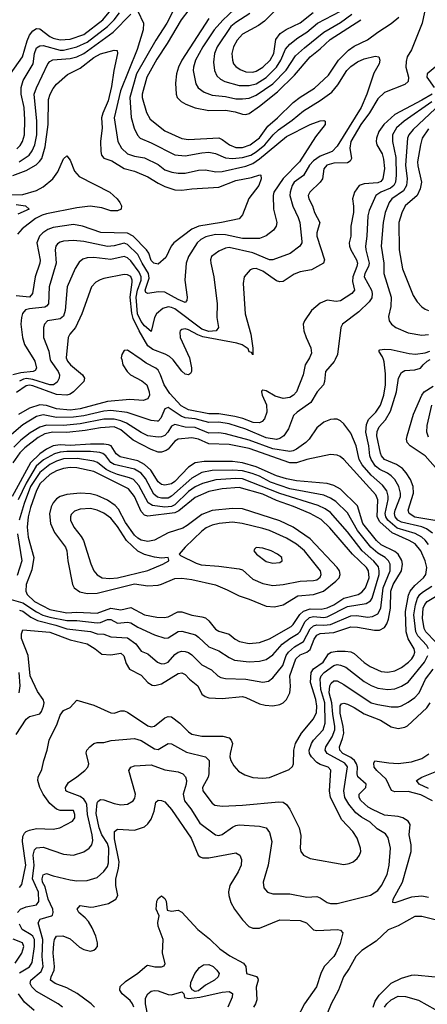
# Model space of a CAD drawing. Header units: inches. Extents: x 1308407 to 1441228, y 959628 to 1036311.
# Tile 150 of 256: x 1334192 to 1336603, y 1006187 to 1012010. Entities that reach past the tile are written whole.
import ezdxf

# ---------------------------------------------------------------- set-up
doc = ezdxf.new("R2010")
doc.units = ezdxf.units.IN
doc.header["$MEASUREMENT"] = 0
doc.layers.add('B3030', color=7, linetype='Continuous')
doc.layers.add('B3031', color=7, linetype='Continuous')

msp = doc.modelspace()

# ---------------------------------------------------------------- linework, layer by layer
at = {"layer": 'B3030', "color": 5}
for points, elevation in [([(1336057.5, 1010000), (1336052, 1009988), (1336000.7, 1009930), (1335995.2, 1009870), (1335989.2, 1009850), (1335950.7, 1009809.3), (1335914, 1009746), (1335832.1, 1009690), (1335811.8, 1009670), (1335780.9, 1009590), (1335754.7, 1009550), (1335730, 1009532.8), (1335711.6, 1009528.4), (1335650, 1009536.6), (1335530, 1009588.4), (1335430, 1009620.8), (1335370.1, 1009629.9), (1335310, 1009627.6), (1335230, 1009650), (1335170, 1009656.5), (1335146.4, 1009666.4), (1335070, 1009717.5), (1335050, 1009708.2), (1335025.5, 1009654.5), (1335010, 1009636.3), (1335004.4, 1009635.6), (1334970, 1009639.9), (1334826.5, 1009686.5), (1334730, 1009698.6), (1334690, 1009696), (1334570, 1009667.7), (1334510, 1009659.1), (1334410, 1009658.5), (1334330, 1009674.3), (1334290, 1009662.6), (1334210, 1009614.4), (1334142.8, 1009557.2)], 3040), ([(1334275.2, 1010000), (1334281.3, 1009990), (1334291.5, 1009950), (1334283.7, 1009936.3), (1334271, 1009929), (1334197.5, 1009922.5), (1334150.9, 1009910)], 2940), ([(1334471.2, 1010000), (1334475.1, 1009990), (1334491.5, 1009970), (1334562.7, 1009910), (1334575.3, 1009890), (1334571.7, 1009870), (1334509.5, 1009810), (1334490, 1009795.3), (1334470, 1009788.9), (1334410, 1009792.9), (1334270, 1009845.5), (1334250, 1009848.9), (1334230, 1009845.2), (1334173.6, 1009806.4)], 2980), ([(1334794.9, 1010000), (1334801.3, 1009970), (1334827.2, 1009930), (1334846.9, 1009910), (1334914.4, 1009874.4), (1334942.9, 1009850), (1334957.8, 1009810), (1334958.9, 1009790), (1334950, 1009767.1), (1334922.2, 1009757.8), (1334843.6, 1009763.6), (1334710, 1009751.9), (1334550, 1009708.4), (1334490, 1009700.5), (1334410, 1009709.5), (1334350, 1009728.4), (1334310, 1009732.6), (1334250, 1009712.3), (1334185.4, 1009674.6)], 3020), ([(1334372.7, 1010000), (1334376.1, 1009990), (1334419.6, 1009930), (1334426.9, 1009910), (1334425.5, 1009890), (1334414.1, 1009865.9), (1334392, 1009850), (1334370, 1009850.7), (1334270, 1009882.2), (1334232.4, 1009887.6), (1334214.9, 1009885.1), (1334190, 1009871.9)], 2960), ([(1335899.4, 1010000), (1335879.8, 1009970), (1335868.5, 1009910), (1335830, 1009809.9), (1335811, 1009789), (1335790, 1009776.4), (1335750, 1009770.3), (1335703.4, 1009783.4), (1335650, 1009814.6), (1335630, 1009818.7), (1335624.5, 1009815.5), (1335621.3, 1009810), (1335626.5, 1009790), (1335651.6, 1009731.6), (1335653.8, 1009690), (1335640.2, 1009650), (1335626, 1009634), (1335610, 1009626), (1335571.8, 1009628.2), (1335511.5, 1009651.5), (1335463.6, 1009663.6), (1335370, 1009679), (1335310, 1009678.9), (1335190, 1009702.4), (1335146.6, 1009726.6), (1335079.1, 1009799.1), (1335046.6, 1009850), (1335025.3, 1009910), (1335010, 1009938.3), (1334997, 1009950), (1334939.4, 1009979.4), (1334910, 1010000)], 3020), ([(1335198.1, 1010000), (1335207.8, 1009952.2), (1335207.2, 1009930), (1335201.7, 1009918.3), (1335191, 1009909), (1335170, 1009913.5), (1335150, 1009930.8), (1335098.8, 1009998.8), (1335097.6, 1010000)], 2980), ([(1336633.5, 1008973.5), (1336598.9, 1008998.9), (1336571.2, 1009011.2), (1336450, 1009038.2), (1336428, 1009050), (1336413.7, 1009070), (1336409.3, 1009090), (1336412.6, 1009110), (1336443.3, 1009190), (1336444.9, 1009210), (1336435, 1009250), (1336410.4, 1009290), (1336390, 1009311.9), (1336367.8, 1009327.8), (1336321.1, 1009350), (1336296.9, 1009370), (1336269.9, 1009410), (1336262.8, 1009430), (1336256.3, 1009490), (1336239.9, 1009570), (1336243, 1009617), (1336254.7, 1009645.3), (1336298.4, 1009690), (1336325.9, 1009730), (1336345.5, 1009790), (1336355.1, 1009850), (1336355.8, 1009915.8), (1336347.1, 1009987.1), (1336342.9, 1010000)], 3040), ([(1336648.2, 1009048.2), (1336530, 1009068.7), (1336495.3, 1009090), (1336490.4, 1009110), (1336521.4, 1009210), (1336518.3, 1009250), (1336503, 1009290), (1336478.5, 1009330), (1336455.4, 1009355.4), (1336419.8, 1009379.8), (1336350, 1009409.5), (1336332.8, 1009430), (1336326.6, 1009446.6), (1336305.2, 1009550), (1336306, 1009574), (1336318.1, 1009601.9), (1336355.9, 1009644.1), (1336385.6, 1009694.4), (1336420.8, 1009810), (1336433.2, 1009890), (1336450, 1009924), (1336470, 1009934.6), (1336530, 1009940.4), (1336563.5, 1009950), (1336577.6, 1009970), (1336601.5, 1009990), (1336619.7, 1010000)], 3020), ([(1336666, 1009346), (1336589.9, 1009430), (1336502, 1009490), (1336484.1, 1009510), (1336480.5, 1009530), (1336484.1, 1009550), (1336521.9, 1009678.1), (1336569.5, 1009790), (1336583.8, 1009810), (1336637.3, 1009842.7)], 2980), ([(1336610, 1009541.3), (1336600.6, 1009570), (1336601.2, 1009610), (1336630, 1009731.3)], 2960), ([(1336610, 1008907), (1336590, 1008932), (1336569.9, 1008950), (1336531.7, 1008971.7), (1336424.1, 1009004.1), (1336369.4, 1009050), (1336357.1, 1009070), (1336353.1, 1009090), (1336371.7, 1009171.7), (1336372.3, 1009192.3), (1336363, 1009223), (1336338, 1009258), (1336270, 1009315.8), (1336217.4, 1009377.4), (1336200.1, 1009410), (1336181.6, 1009490), (1336150, 1009564), (1336110, 1009620.5), (1336090, 1009638.7), (1336070, 1009646.9), (1336050, 1009648.4), (1336030, 1009646), (1335990, 1009630.9), (1335950, 1009596.9), (1335903.5, 1009530), (1335883.5, 1009510), (1335829.2, 1009470), (1335810, 1009459.6), (1335790, 1009456.3), (1335690, 1009471.7), (1335550, 1009523.3), (1335410, 1009561.5), (1335370, 1009567.8), (1335310, 1009564.6), (1335230, 1009597.7), (1335170, 1009600.2), (1335110, 1009615.7), (1335090, 1009607), (1335068.3, 1009570), (1335050, 1009551.7), (1335030, 1009543.4), (1335010, 1009542.2), (1334950, 1009549.5), (1334910, 1009569.2), (1334823.9, 1009623.9), (1334790, 1009638.7), (1334750, 1009647.4), (1334690, 1009648.7), (1334550, 1009619.9), (1334450, 1009610), (1334350, 1009612.1), (1334310, 1009600.2), (1334253.3, 1009566.7), (1334197.4, 1009522.6), (1334157.2, 1009482.8)], 3060), ([(1334190, 1006878.9), (1334203.4, 1006896.6), (1334228.1, 1007010), (1334208, 1007150), (1334210, 1007178.9), (1334220.5, 1007199.5), (1334230, 1007209), (1334250, 1007217.4), (1334290, 1007226.4), (1334390, 1007224), (1334429.8, 1007230.2), (1334503.7, 1007270), (1334518, 1007290), (1334518.3, 1007310), (1334510, 1007333), (1334430, 1007333.4), (1334410, 1007341.3), (1334370, 1007375), (1334331.1, 1007430), (1334311.3, 1007470), (1334299.6, 1007510), (1334301.8, 1007530), (1334323.4, 1007576.6), (1334333.4, 1007630), (1334353.8, 1007690), (1334366.2, 1007750), (1334414, 1007846), (1334430, 1007896.5), (1334450, 1007925.5), (1334490, 1007943.1), (1334530, 1007986.7), (1334630, 1007956.9), (1334730, 1007911), (1334750, 1007908.4), (1334790, 1007922.4), (1334810, 1007922.3), (1334830, 1007915.3), (1334950, 1007834.5), (1334970, 1007827.5), (1334990, 1007831.6), (1335050, 1007882), (1335070, 1007889.4), (1335090, 1007886.7), (1335138, 1007850), (1335190, 1007798), (1335210, 1007785.4), (1335270, 1007773.8), (1335393.4, 1007773.4), (1335430, 1007762.8), (1335442.8, 1007750), (1335450.1, 1007730), (1335437.2, 1007670), (1335435.5, 1007650), (1335440.2, 1007630), (1335458.4, 1007598.4), (1335485.9, 1007565.9), (1335523.9, 1007543.9), (1335570, 1007529.3), (1335630, 1007525), (1335670, 1007529.2), (1335785, 1007575), (1335805.8, 1007594.2), (1335810.7, 1007609.3), (1335813.4, 1007690), (1335823.4, 1007730), (1335859.2, 1007790), (1335930, 1007874.8), (1335946.5, 1007913.5), (1335949.6, 1007950), (1335944.2, 1007990), (1335911.4, 1008090), (1335916.5, 1008150), (1335929.4, 1008170.6), (1335986.7, 1008210), (1336019.3, 1008260.7), (1336033.7, 1008270), (1336070, 1008275.8), (1336116.7, 1008276.7), (1336150, 1008272), (1336170, 1008262), (1336230, 1008208.9), (1336265.6, 1008185.6), (1336330, 1008156.4), (1336370, 1008152.3), (1336410, 1008159.6), (1336450, 1008178.7), (1336491.1, 1008210), (1336511.5, 1008230), (1336523.9, 1008250), (1336528.4, 1008270), (1336525.3, 1008290), (1336489.5, 1008349.5), (1336478.1, 1008390), (1336474.6, 1008510), (1336492.2, 1008607.8), (1336500.9, 1008630), (1336530, 1008664.1), (1336579.9, 1008710), (1336593.2, 1008730), (1336599.7, 1008770), (1336590.9, 1008810), (1336563.8, 1008870), (1336530.3, 1008910), (1336496.4, 1008930), (1336395.6, 1008975.6), (1336321.2, 1009041.2), (1336306.3, 1009070), (1336310.8, 1009170), (1336299.3, 1009199.3), (1336110, 1009409.1), (1336086.7, 1009426.7), (1336070, 1009434), (1336030, 1009438.3), (1335890, 1009409.2), (1335830, 1009389.1), (1335790, 1009389.2), (1335550, 1009474.7), (1335430, 1009497.2), (1335310, 1009501.5), (1335250, 1009529.3), (1335210, 1009537.9), (1335130, 1009529.9), (1335110, 1009518.1), (1335070, 1009471.2), (1335057.6, 1009462.4), (1335030, 1009452.6), (1335010, 1009452.4), (1334970, 1009467.4), (1334863.7, 1009523.7), (1334790, 1009585.2), (1334750, 1009602), (1334670, 1009597.5), (1334578.8, 1009581.2), (1334471.1, 1009568.9), (1334388.4, 1009571.6), (1334339.5, 1009560.5), (1334301, 1009539), (1334221, 1009479), (1334191.9, 1009448.1), (1334151.7, 1009390)], 3080), ([(1334170, 1007782.7), (1334230, 1007873), (1334250.5, 1007889.5), (1334310, 1007904.8), (1334321.3, 1007918.7), (1334332.7, 1007950), (1334335.5, 1007970), (1334330.7, 1007990), (1334296.6, 1008036.6), (1334254.2, 1008130), (1334241.6, 1008250), (1334203.1, 1008350), (1334202.2, 1008377.8), (1334210, 1008402.6), (1334370, 1008388.5), (1334490, 1008342.8), (1334590, 1008318.7), (1334638, 1008290), (1334677.5, 1008257.5), (1334730, 1008254.8), (1334790, 1008263.2), (1334808.5, 1008248.5), (1334822.1, 1008202.1), (1334841.6, 1008170), (1334910, 1008134.3), (1334950, 1008091.1), (1334974.4, 1008074.4), (1334991.9, 1008071.9), (1335030, 1008083.4), (1335130, 1008143.6), (1335150, 1008147.4), (1335170, 1008137.1), (1335196, 1008110), (1335246, 1008070), (1335270, 1008021.8), (1335288.2, 1008008.2), (1335310, 1008000.1), (1335390, 1007996.4), (1335510, 1008006.8), (1335530, 1008002.2), (1335610, 1007965), (1335644, 1007956), (1335690, 1007951.8), (1335730, 1007959.7), (1335750, 1007970.2), (1335769.9, 1007990.1), (1335790, 1008028.8), (1335794.2, 1008065.8), (1335789.5, 1008130), (1335825.9, 1008230), (1335850, 1008254.4), (1335890, 1008270.1), (1335910, 1008285.2), (1335933.5, 1008346.5), (1335950, 1008370.8), (1335970, 1008380.8), (1336050, 1008385.8), (1336150, 1008420.2), (1336190, 1008418.6), (1336290, 1008399.2), (1336319.2, 1008400.8), (1336350, 1008416.3), (1336363.6, 1008436.4), (1336374.2, 1008465.8), (1336384.2, 1008530), (1336386.8, 1008630), (1336401.5, 1008670), (1336449.3, 1008750), (1336456, 1008790), (1336451.8, 1008811.8), (1336430, 1008849.4), (1336410, 1008865.9), (1336330, 1008904.4), (1336302.1, 1008930), (1336222.1, 1009030), (1336190, 1009135.2), (1336090, 1009233.4), (1336050, 1009255.4), (1336010, 1009267.4), (1335830, 1009282.7), (1335770, 1009294.1), (1335710, 1009312.1), (1335590, 1009366.5), (1335510, 1009388.8), (1335450, 1009396.6), (1335283.3, 1009396.7), (1335230, 1009388.8), (1335190, 1009364.3), (1335110, 1009278.4), (1335090, 1009265), (1335050, 1009257.2), (1335030, 1009261.8), (1335010, 1009277.3), (1334966.9, 1009346.9), (1334930, 1009380.1), (1334890, 1009400.9), (1334785.4, 1009425.4), (1334763, 1009443), (1334731.9, 1009490), (1334716.7, 1009496.7), (1334690, 1009500.7), (1334610, 1009500.1), (1334490, 1009493), (1334430, 1009496), (1334390, 1009490), (1334350, 1009470.4), (1334310, 1009443.7), (1334255, 1009390), (1334147.3, 1009190)], 3120), ([(1334141, 1008581), (1334210, 1008562.4), (1334290, 1008508.1), (1334329.1, 1008489.1), (1334370, 1008477.2), (1334470, 1008457.6), (1334530, 1008456.5), (1334650, 1008443), (1334670, 1008445.1), (1334710, 1008463), (1334730, 1008462.3), (1334770, 1008441), (1334830, 1008448), (1334850, 1008443.4), (1334890, 1008417.1), (1334990, 1008373.1), (1335050, 1008352.9), (1335070, 1008354.6), (1335130, 1008391.4), (1335150, 1008394.4), (1335231.6, 1008371.6), (1335250, 1008359.4), (1335310, 1008302), (1335370, 1008278.2), (1335430, 1008238.1), (1335463.1, 1008223.1), (1335550, 1008213.1), (1335610, 1008217), (1335650, 1008227), (1335690, 1008253.5), (1335743.7, 1008316.3), (1335789, 1008351), (1335839.4, 1008380.6), (1335850, 1008392.3), (1335878.1, 1008450), (1335905.1, 1008474.9), (1335930, 1008481.3), (1335990, 1008475), (1336010, 1008478.9), (1336130, 1008539.9), (1336241.6, 1008558.4), (1336266.2, 1008573.8), (1336277.3, 1008590), (1336317.1, 1008730), (1336318.8, 1008750), (1336313.6, 1008773.6), (1336287.5, 1008807.5), (1336216.6, 1008870), (1336130, 1008981.5), (1336030, 1009095.2), (1335998, 1009118), (1335956.7, 1009136.7), (1335730, 1009207.8), (1335510, 1009294), (1335470, 1009297), (1335351.8, 1009288.2), (1335273.1, 1009266.9), (1335230, 1009246.9), (1335190, 1009220.5), (1335110, 1009141.9), (1335089.6, 1009130.4), (1335050, 1009126.6), (1334977.3, 1009137.3), (1334952, 1009152), (1334896.4, 1009256.4), (1334865.4, 1009290), (1334841.6, 1009301.6), (1334770, 1009319.7), (1334730, 1009336.1), (1334702.6, 1009350), (1334652.3, 1009392.3), (1334630, 1009399.9), (1334534.2, 1009414.2), (1334450, 1009413.1), (1334410, 1009400), (1334370, 1009379.2), (1334310, 1009332.1), (1334256.2, 1009250), (1334217.1, 1009150), (1334188.6, 1009050)], 3160), ([(1334190, 1008518.1), (1334210, 1008512.7), (1334257.6, 1008477.6), (1334296.9, 1008456.9), (1334404.8, 1008430), (1334470, 1008407.4), (1334610, 1008392.6), (1334650, 1008378), (1334690, 1008375.5), (1334730, 1008360.8), (1334830, 1008353.8), (1334879.5, 1008319.5), (1334910, 1008276.5), (1334950, 1008260.9), (1335007.1, 1008210), (1335030, 1008200.5), (1335050, 1008202), (1335070, 1008211.4), (1335110, 1008255.5), (1335130, 1008270.1), (1335150, 1008275.8), (1335170, 1008274.7), (1335190, 1008268.8), (1335210, 1008255), (1335270, 1008195.1), (1335326, 1008166), (1335363.9, 1008130), (1335380.9, 1008120.9), (1335410, 1008114.8), (1335530, 1008110.1), (1335630, 1008091.5), (1335662.6, 1008097.4), (1335690, 1008117.8), (1335748.2, 1008190), (1335768.9, 1008250), (1335782.1, 1008270), (1335817.9, 1008302.1), (1335870, 1008332.6), (1335910, 1008407.2), (1335930, 1008425.7), (1335950, 1008430.5), (1335991.3, 1008428.7), (1336030, 1008434.2), (1336150, 1008485.5), (1336186.6, 1008486.6), (1336250, 1008477.4), (1336279, 1008481), (1336310, 1008496.2), (1336328.8, 1008530), (1336342.7, 1008650), (1336383.7, 1008750), (1336383, 1008790), (1336373.7, 1008810), (1336354.1, 1008830), (1336310, 1008856.1), (1336269.6, 1008890), (1336189.9, 1008990), (1336130, 1009093.5), (1336061.4, 1009161.4), (1336030, 1009181.4), (1335990, 1009197.6), (1335790, 1009236.5), (1335675.7, 1009275.7), (1335610, 1009310.2), (1335566.4, 1009326.4), (1335510, 1009342.3), (1335453.1, 1009346.9), (1335330, 1009345), (1335268.6, 1009331.4), (1335210, 1009299.2), (1335090, 1009191.7), (1335070, 1009181.3), (1335030, 1009179.9), (1335007.2, 1009187.2), (1334985.2, 1009205.2), (1334936.4, 1009296.4), (1334909.3, 1009329.3), (1334870, 1009351.1), (1334750, 1009379.6), (1334730, 1009392.4), (1334701.3, 1009430), (1334683.9, 1009443.9), (1334666.3, 1009450), (1334610, 1009455.6), (1334470, 1009456.1), (1334430, 1009453.3), (1334396.7, 1009443.3), (1334332.4, 1009407.6), (1334289.5, 1009370), (1334230.2, 1009270), (1334182.7, 1009170)], 3140), ([(1334178.8, 1008970), (1334203.3, 1008810), (1334175.8, 1008724.2)], 3160), ([(1336609.2, 1008290), (1336600.7, 1008310), (1336546.7, 1008366.7), (1336535.4, 1008390), (1336523, 1008490), (1336532.7, 1008550), (1336545.6, 1008590), (1336558.2, 1008610), (1336574.8, 1008625.2), (1336630, 1008659.6)], 3060), ([(1336652.1, 1008330), (1336594.5, 1008390), (1336584.1, 1008410), (1336573.9, 1008470), (1336578.7, 1008530), (1336587.4, 1008552.6), (1336601.2, 1008570), (1336671.4, 1008610)], 3040), ([(1334178.7, 1006730), (1334197.3, 1006750), (1334230, 1006763.4), (1334290, 1006775.9), (1334304.8, 1006795.2), (1334302, 1006850), (1334268.2, 1006930), (1334278.1, 1007010), (1334271.3, 1007070), (1334279.2, 1007100.8), (1334290, 1007112.6), (1334330, 1007116.2), (1334450, 1007074.3), (1334510, 1007069.4), (1334571.8, 1007088.2), (1334603.1, 1007110), (1334618.5, 1007130), (1334623.6, 1007156.4), (1334620.8, 1007190), (1334593.2, 1007310), (1334588.1, 1007368.1), (1334582.7, 1007382.7), (1334570, 1007400.8), (1334550, 1007416.3), (1334470, 1007445.1), (1334464.8, 1007450), (1334463.1, 1007470), (1334480.2, 1007499.8), (1334530, 1007531.6), (1334577.6, 1007570), (1334594.7, 1007590), (1334600.5, 1007610), (1334585.2, 1007674.8), (1334588.2, 1007690), (1334606, 1007710), (1334630, 1007728.9), (1334650, 1007734.7), (1334690, 1007735.8), (1334733.1, 1007746.9), (1334870, 1007759.1), (1334910, 1007747.8), (1334990, 1007698.6), (1335010, 1007694.8), (1335070, 1007730.2), (1335090, 1007728.4), (1335177.9, 1007677.9), (1335290.7, 1007650.7), (1335311.5, 1007630), (1335310.1, 1007550), (1335305.6, 1007530), (1335272.4, 1007470), (1335275.2, 1007450), (1335330, 1007377.3), (1335345.8, 1007365.8), (1335390, 1007358.6), (1335510, 1007364.8), (1335724.8, 1007384.8), (1335750, 1007382.2), (1335770, 1007368.9), (1335790, 1007341.1), (1335845, 1007230), (1335854, 1007186), (1335850.3, 1007110), (1335854, 1007090), (1335870, 1007068.4), (1335910.2, 1007050.2), (1336110, 1007014.6), (1336140.7, 1007019.3), (1336163.7, 1007030), (1336187.6, 1007050), (1336202.4, 1007070), (1336209.7, 1007090), (1336208.3, 1007110), (1336187, 1007170), (1336162.2, 1007210), (1336097.9, 1007277.9), (1336029.3, 1007410), (1336023.7, 1007450), (1336031.6, 1007571.6), (1336017.3, 1007590), (1335970, 1007605.4), (1335950, 1007616.5), (1335917.8, 1007650), (1335906.7, 1007670), (1335904.6, 1007690), (1335917.4, 1007730), (1335930.4, 1007750), (1335987, 1007810), (1335999.6, 1007850), (1335997.6, 1007970), (1335973.6, 1008050), (1335968.4, 1008111.6), (1335974.6, 1008130), (1335991.8, 1008150), (1336050, 1008191.5), (1336070, 1008196), (1336090, 1008193.5), (1336121.1, 1008181.1), (1336230, 1008095.9), (1336270, 1008073.1), (1336310, 1008057.6), (1336369.6, 1008049.6), (1336410, 1008052.8), (1336450, 1008067.9), (1336490, 1008093.1), (1336586.8, 1008210), (1336606.7, 1008250)], 3060), ([(1334188.7, 1008030), (1334195.1, 1008070), (1334188.2, 1008150)], 3140), ([(1334445.1, 1006170), (1334418.3, 1006190), (1334290, 1006263.6), (1334263.6, 1006290), (1334253.4, 1006310), (1334258.4, 1006330), (1334318.3, 1006381.7), (1334331.2, 1006410), (1334323.8, 1006470), (1334328.8, 1006570), (1334300.5, 1006670), (1334311.9, 1006690), (1334379.7, 1006710), (1334385.7, 1006714.3), (1334390.4, 1006729.6), (1334387, 1006750), (1334360.4, 1006810), (1334341.7, 1006881.7), (1334326.8, 1006910), (1334323.6, 1006930), (1334330, 1006952.8), (1334350, 1006961.3), (1334390, 1006947.1), (1334490, 1006923), (1334530, 1006918.4), (1334590, 1006919.4), (1334650, 1006938), (1334690, 1006973), (1334710, 1007002.4), (1334716.5, 1007023.5), (1334718, 1007110), (1334710, 1007139), (1334677.9, 1007190), (1334661.6, 1007230), (1334644.1, 1007315.9), (1334650, 1007378), (1334653.6, 1007386.4), (1334670, 1007398.6), (1334690, 1007396.3), (1334750, 1007374), (1334790, 1007367.8), (1334830, 1007371.1), (1334863.5, 1007390), (1334873.6, 1007406.4), (1334877.3, 1007430), (1334837.2, 1007570), (1334849.6, 1007590), (1334870, 1007598.4), (1334970, 1007603.5), (1335050, 1007573.1), (1335130, 1007562.5), (1335155.8, 1007550), (1335172.4, 1007532.4), (1335178.5, 1007510), (1335177.2, 1007490), (1335158.6, 1007430), (1335166, 1007390), (1335203.9, 1007343.9), (1335257.9, 1007257.9), (1335350, 1007189.2), (1335370, 1007186), (1335390, 1007191.8), (1335450, 1007234.8), (1335470, 1007245.3), (1335490, 1007248.2), (1335610, 1007240.9), (1335650.3, 1007230), (1335670, 1007203), (1335682.7, 1007150), (1335662, 1007010), (1335632.7, 1006910), (1335635.8, 1006875.8), (1335657.3, 1006850), (1335690, 1006841.5), (1335790, 1006840.6), (1335890, 1006820.2), (1335950, 1006824.7), (1335970, 1006816.5), (1336010, 1006789.2), (1336030, 1006784.2), (1336070, 1006783.5), (1336267.2, 1006832.8), (1336310, 1006859.6), (1336332.8, 1006890), (1336365, 1006955), (1336378.1, 1007010), (1336385, 1007110), (1336371.5, 1007171.5), (1336354.7, 1007194.7), (1336305.8, 1007225.8), (1336264.9, 1007264.9), (1336213.6, 1007293.6), (1336180.2, 1007320.2), (1336139.3, 1007370), (1336115.5, 1007410), (1336109.9, 1007450), (1336130.9, 1007590.9), (1336114.3, 1007614.3), (1336010.4, 1007670), (1335999.5, 1007690), (1336002.5, 1007710), (1336040.8, 1007770), (1336055.8, 1007810), (1336056.8, 1007830), (1336043.5, 1007903.5), (1336038, 1007970), (1336022.5, 1008030), (1336025.9, 1008070), (1336034, 1008086), (1336050, 1008100.7), (1336070, 1008101), (1336110, 1008078.8), (1336270, 1007970.6), (1336310, 1007959.6), (1336390, 1007947.5), (1336430, 1007947), (1336450, 1007952.5), (1336490, 1007973.2), (1336530, 1008001.1), (1336555.4, 1008030), (1336592, 1008110), (1336636.6, 1008170)], 3040), ([(1336610, 1006818.7), (1336570, 1006826.3), (1336510, 1006820.9), (1336410, 1006788), (1336399.3, 1006790), (1336401.8, 1006810), (1336456.4, 1006910), (1336507.5, 1007090), (1336508.2, 1007130), (1336495.4, 1007190), (1336500.6, 1007250), (1336489.8, 1007270), (1336458.3, 1007290), (1336430, 1007297.7), (1336350, 1007305.7), (1336278.4, 1007338.4), (1336253.8, 1007353.8), (1336210, 1007392.3), (1336199.9, 1007410), (1336200.7, 1007430), (1336239, 1007470), (1336241.6, 1007490), (1336192.3, 1007532.3), (1336187.1, 1007550), (1336189.9, 1007590), (1336184.2, 1007610), (1336171.6, 1007630), (1336150, 1007647), (1336103.9, 1007670), (1336084.5, 1007690), (1336083.3, 1007710), (1336101.5, 1007758.5), (1336108.4, 1007791.6), (1336105.4, 1007830), (1336086.9, 1007910), (1336087.3, 1007952.7), (1336095.3, 1007964.7), (1336110, 1007968.8), (1336130, 1007962.3), (1336170, 1007943.1), (1336230, 1007904.3), (1336326.9, 1007866.9), (1336390, 1007828.9), (1336430, 1007817.8), (1336470, 1007825.3), (1336485, 1007835), (1336599.4, 1007940.6), (1336619.2, 1007970)], 3020), ([(1336633.9, 1007390), (1336565.3, 1007425.3), (1336490, 1007446.2), (1336410, 1007443.5), (1336391.4, 1007451.4), (1336358.7, 1007518.7), (1336304.2, 1007570), (1336288.9, 1007590), (1336285.9, 1007614.1), (1336293.1, 1007626.9), (1336374.4, 1007614.4), (1336430, 1007611.2), (1336510, 1007622), (1336570, 1007640.7), (1336611.9, 1007668.1)], 2980), ([(1336610, 1007462.9), (1336555.3, 1007490), (1336539.2, 1007510), (1336569.6, 1007530), (1336669.8, 1007570)], 2960), ([(1334633.4, 1006170), (1334614.5, 1006190), (1334531, 1006251), (1334470, 1006284.5), (1334401, 1006310), (1334374.5, 1006330), (1334377.3, 1006350), (1334395.3, 1006390), (1334398, 1006410), (1334389.5, 1006490), (1334392.7, 1006547.3), (1334397.5, 1006570), (1334409.4, 1006590.6), (1334447.6, 1006592.4), (1334490, 1006574.4), (1334545.9, 1006525.9), (1334570, 1006510.6), (1334610, 1006502.1), (1334630, 1006506.5), (1334642.7, 1006517.3), (1334651, 1006530), (1334652.1, 1006550), (1334641.6, 1006590), (1334619.8, 1006639.8), (1334597.9, 1006677.9), (1334579.6, 1006699.6), (1334541.1, 1006730), (1334530.8, 1006750), (1334550, 1006772.3), (1334610, 1006761.3), (1334630, 1006763.5), (1334717, 1006783), (1334761, 1006810), (1334771.2, 1006830), (1334761.2, 1006890), (1334760.6, 1006930), (1334776.9, 1006990), (1334779.7, 1007030), (1334753.3, 1007166.7), (1334751.5, 1007208.5), (1334770, 1007222.6), (1334870, 1007217.1), (1334930, 1007236.5), (1334950, 1007253.8), (1334970, 1007282.6), (1334987.8, 1007330), (1334997.1, 1007382.9), (1335010, 1007395), (1335030, 1007393.4), (1335050, 1007383.8), (1335090, 1007340.2), (1335205.9, 1007170), (1335247, 1007070), (1335259.1, 1007059.1), (1335272.7, 1007052.7), (1335310, 1007052.7), (1335470, 1007083.1), (1335494, 1007070), (1335504, 1007044), (1335501.8, 1007010), (1335484.2, 1006970), (1335435.2, 1006890), (1335427.4, 1006852.6), (1335428.7, 1006830), (1335441.4, 1006790), (1335463, 1006750), (1335510, 1006686), (1335548, 1006648), (1335570, 1006637.7), (1335610, 1006636.6), (1335730, 1006686.3), (1335850, 1006683.5), (1335887.6, 1006670), (1335930, 1006628.5), (1335950, 1006623.7), (1336072, 1006630), (1336090, 1006626.7), (1336103.1, 1006610), (1336086.8, 1006546.8), (1336062.7, 1006490), (1336049.4, 1006470), (1335992.3, 1006410), (1335973, 1006370), (1335947, 1006290), (1335877.1, 1006190), (1335802.8, 1006050)], 3020), ([(1334866.1, 1006170), (1334859.2, 1006190), (1334844.3, 1006210), (1334798.5, 1006250), (1334784.9, 1006270), (1334786.5, 1006293.5), (1334817.2, 1006322.8), (1334890, 1006372.2), (1334943.5, 1006416.5), (1334950, 1006419.6), (1334991, 1006409), (1335031.2, 1006408.8), (1335046, 1006414), (1335052.3, 1006427.7), (1335037.3, 1006490), (1335039.4, 1006570), (1335010.6, 1006650), (1335009.1, 1006670.9), (1335015.8, 1006710), (1334998.2, 1006750), (1335002.8, 1006797.2), (1335010, 1006813), (1335030, 1006828.4), (1335050, 1006813.4), (1335057.6, 1006797.6), (1335064.5, 1006744.5), (1335090, 1006737.5), (1335130, 1006744.7), (1335150, 1006731.7), (1335246, 1006630), (1335314.2, 1006574.2), (1335375.8, 1006515.8), (1335434.4, 1006474.4), (1335515.8, 1006430), (1335530.2, 1006410), (1335532.7, 1006370), (1335592.7, 1006352.7), (1335600.2, 1006340.2), (1335602.4, 1006330), (1335591, 1006289), (1335593.5, 1006213.5), (1335586.3, 1006190), (1335575, 1006170)], 2980), ([(1336730, 1006667.7), (1336570, 1006706.3), (1336530, 1006705.7), (1336430, 1006650.8), (1336372, 1006628), (1336300.3, 1006559.7), (1336214.7, 1006505.3), (1336180.7, 1006470), (1336141.2, 1006398.8), (1336107, 1006350), (1336077.3, 1006270), (1336035, 1006190), (1335969.5, 1006030.5)], 3040), ([(1334190, 1006374), (1334250, 1006408.1), (1334264.9, 1006435.1), (1334279.4, 1006530), (1334279, 1006570), (1334269.5, 1006589.5), (1334258.9, 1006598.9), (1334206, 1006630), (1334190, 1006662.2)], 3060), ([(1334164.9, 1006430), (1334203.8, 1006490), (1334215.4, 1006530), (1334207.7, 1006550), (1334152.2, 1006572.2)], 3080), ([(1336283.1, 1006170), (1336293.8, 1006206.2), (1336317.7, 1006242.3), (1336390, 1006313.1), (1336450, 1006341.9), (1336510, 1006359.5), (1336530, 1006361.5), (1336649.4, 1006349.4)], 3040), ([(1334951.2, 1006110), (1334936.3, 1006190), (1334936.6, 1006223.4), (1334949.9, 1006250.1), (1334970, 1006264.4), (1334990, 1006269.5), (1335010, 1006266.9), (1335070, 1006245.4), (1335090, 1006242.9), (1335150, 1006262), (1335162, 1006250), (1335167.2, 1006227.2), (1335190, 1006220.7), (1335257, 1006230), (1335390, 1006259.9), (1335430, 1006263), (1335450.7, 1006250.7), (1335448.4, 1006230), (1335422.8, 1006170)], 2960), ([(1334277.3, 1006150), (1334220.8, 1006200.8), (1334184.6, 1006250)], 3060), ([(1336348.9, 1006170), (1336362.8, 1006190), (1336390, 1006214.7), (1336430, 1006235), (1336473.9, 1006233.9), (1336550, 1006212.6), (1336650, 1006157)], 3020)]:
    msp.add_lwpolyline(points, dxfattribs=dict(at, elevation=elevation))
for points, elevation in [([(1334490, 1009361), (1334450, 1009356.4), (1334410, 1009342.2), (1334370, 1009320.6), (1334313.5, 1009266.5), (1334290, 1009225), (1334254.9, 1009125.1), (1334241.7, 1009070), (1334235.1, 1009010), (1334241.5, 1008950), (1334274.5, 1008830), (1334262.8, 1008757.2), (1334230.1, 1008670), (1334227.7, 1008630), (1334236.6, 1008610), (1334279.6, 1008570), (1334370, 1008521.2), (1334470, 1008503.1), (1334530, 1008505.8), (1334650, 1008500.8), (1334730, 1008530.3), (1334790, 1008520.5), (1334850, 1008534.3), (1334930, 1008491.4), (1335003.4, 1008476.6), (1335046.1, 1008473.9), (1335070, 1008479.3), (1335127.7, 1008507.7), (1335150, 1008509), (1335210, 1008488.4), (1335270, 1008479.5), (1335290, 1008472.1), (1335310, 1008454.8), (1335350, 1008405), (1335370, 1008394.1), (1335430, 1008376.6), (1335466.4, 1008346.4), (1335492.3, 1008332.3), (1335550, 1008320.1), (1335610, 1008326.2), (1335670, 1008348.6), (1335797.6, 1008422.4), (1335810, 1008432.8), (1335848.2, 1008491.8), (1335870, 1008511.4), (1335910, 1008525.4), (1335975.1, 1008524.9), (1336010, 1008531.6), (1336050, 1008550.6), (1336110, 1008588.6), (1336194, 1008610), (1336216.1, 1008623.9), (1336236.4, 1008650), (1336258.5, 1008710), (1336254.3, 1008750), (1336243, 1008770), (1336159.7, 1008850), (1336025.8, 1009005.8), (1335974.6, 1009054.6), (1335909.9, 1009090), (1335811.8, 1009131.8), (1335710, 1009167.4), (1335630, 1009204.3), (1335490, 1009243.8), (1335390, 1009236.3), (1335310, 1009219.2), (1335230, 1009184.9), (1335133.8, 1009106.2), (1335110, 1009093.3), (1334950, 1009074.1), (1334930, 1009080.4), (1334910, 1009101.4), (1334870, 1009191), (1334835, 1009235), (1334630, 1009338.4), (1334530, 1009359.2)], 3180), ([(1334550, 1009210.3), (1334470, 1009203), (1334430, 1009189.9), (1334410, 1009176.9), (1334390, 1009153.9), (1334377.6, 1009130), (1334367.5, 1009087.5), (1334373.5, 1009030), (1334397.4, 1008977.4), (1334462, 1008890), (1334469.5, 1008870), (1334475.9, 1008810), (1334503, 1008670), (1334514.4, 1008650), (1334546.4, 1008626.4), (1334590, 1008616.3), (1334650, 1008618.7), (1334870, 1008673.5), (1334950, 1008662.7), (1335010, 1008666.8), (1335030, 1008671.1), (1335110, 1008705.5), (1335150, 1008707.5), (1335210, 1008698.8), (1335350, 1008667.3), (1335418.8, 1008638.8), (1335490, 1008602.1), (1335550, 1008583.5), (1335650, 1008542.6), (1335698.5, 1008538.5), (1335750, 1008549.6), (1335836.2, 1008603.8), (1335930, 1008611.7), (1335988.1, 1008630), (1336060.9, 1008690), (1336080.7, 1008710), (1336088, 1008730), (1336082.8, 1008750), (1336069, 1008770), (1335910, 1008940.1), (1335808.5, 1009008.5), (1335730, 1009046), (1335510, 1009116.8), (1335450, 1009120.4), (1335330, 1009108.2), (1335270, 1009084.6), (1335182, 1009018), (1335156.2, 1009003.8), (1335070, 1008976.2), (1334990, 1008932.4), (1334950, 1008923.9), (1334910, 1008933), (1334890, 1008943.9), (1334870, 1008962.7), (1334817.5, 1009037.5), (1334775.4, 1009115.4), (1334756.6, 1009136.6), (1334710, 1009168.3), (1334650, 1009196.5), (1334610, 1009205.7)], 3220), ([(1334610, 1009118.8), (1334550, 1009116.3), (1334516.5, 1009103.5), (1334496.4, 1009083.6), (1334491.2, 1009070), (1334492.1, 1009050), (1334511, 1009010), (1334554.8, 1008954.8), (1334568.8, 1008930), (1334612.3, 1008792.3), (1334631, 1008750), (1334650, 1008726.4), (1334679.3, 1008710), (1334725, 1008705), (1334770, 1008709.4), (1334950, 1008751.9), (1335038, 1008790), (1335073.2, 1008810), (1335074.6, 1008814.6), (1335068.9, 1008828.9), (1335030, 1008825.6), (1334989.3, 1008830.7), (1334930, 1008847.3), (1334890, 1008866.9), (1334822.6, 1008930), (1334770, 1009013.9), (1334730, 1009062.7), (1334690, 1009091.9), (1334650, 1009109.9)], 3240), ([(1335450, 1009039.6), (1335370.7, 1009030), (1335330, 1009020.2), (1335295.4, 1009004.6), (1335270, 1008985.8), (1335170.3, 1008890), (1335134.8, 1008850), (1335142, 1008842), (1335235.6, 1008795.6), (1335265.5, 1008785.5), (1335370, 1008777.7), (1335490, 1008762.1), (1335510, 1008755.9), (1335570, 1008702), (1335630, 1008675.3), (1335690, 1008664.3), (1335750, 1008669.5), (1335850.1, 1008690.1), (1335930, 1008693.4), (1335950, 1008698.4), (1335970, 1008713.4), (1335974.8, 1008730), (1335970.6, 1008750), (1335876.6, 1008870), (1335830, 1008909.4), (1335770, 1008943.4), (1335670, 1008988.5), (1335630, 1009001.9), (1335508.3, 1009031.7)], 3240), ([(1335590.6, 1008889.4), (1335580.4, 1008879.6), (1335576.3, 1008870), (1335592.4, 1008850), (1335650, 1008806.2), (1335690, 1008795.2), (1335730, 1008800.9), (1335745.1, 1008810), (1335742.4, 1008830), (1335716.9, 1008850), (1335678.4, 1008870), (1335630, 1008884.4)], 3260), ([(1335230, 1006263.2), (1335212.6, 1006272.6), (1335201, 1006290), (1335203, 1006317), (1335228.2, 1006370), (1335255.6, 1006404.4), (1335279.4, 1006420.6), (1335310, 1006423.1), (1335335.2, 1006410), (1335357.4, 1006390), (1335370.9, 1006370), (1335365, 1006350), (1335344.1, 1006330), (1335290, 1006299.7), (1335250, 1006267.2)], 2960)]:
    msp.add_lwpolyline(points, close=True, dxfattribs=dict(at, elevation=elevation))
at = {"layer": 'B3031', "color": 5}
for points, elevation in [([(1335237.5, 1012130), (1335147.1, 1012010), (1335064.3, 1011870), (1335002.3, 1011777.7), (1334944.6, 1011670), (1334915.3, 1011570), (1334916.5, 1011550), (1334942.3, 1011462.3), (1334962.8, 1011422.8), (1335050, 1011352), (1335150, 1011307.3), (1335190, 1011302.6), (1335370, 1011311), (1335390, 1011302.5), (1335431.8, 1011270), (1335470, 1011254.3), (1335510, 1011253.9), (1335554.5, 1011270), (1335610, 1011310.9), (1335659.5, 1011380.5), (1335717.2, 1011430), (1335810, 1011521.4), (1335850, 1011552.2), (1335935.4, 1011604.6), (1336017.9, 1011682.1), (1336078.3, 1011770), (1336137.4, 1011830), (1336170, 1011854.6), (1336250, 1011891.3), (1336310, 1011937.2), (1336390, 1011988.6), (1336434.4, 1012025.6)], 2980), ([(1336597.6, 1012110), (1336573.2, 1011990), (1336510, 1011832.1), (1336484.4, 1011790), (1336477.9, 1011762.1), (1336475.8, 1011730), (1336490.8, 1011670), (1336490, 1011645.3), (1336470, 1011626.8), (1336350, 1011578.7), (1336310, 1011542.7), (1336260.7, 1011459.3), (1336209.8, 1011390), (1336150.4, 1011290), (1336143.9, 1011250), (1336154.8, 1011190), (1336146.9, 1011173.1), (1336130, 1011163.6), (1336050, 1011161.8), (1336009.4, 1011150), (1335991, 1011129), (1335982.8, 1011070), (1335968.6, 1011050), (1335907.8, 1010990), (1335898.8, 1010970), (1335902, 1010950), (1335923.3, 1010910), (1335935.6, 1010870), (1335966.2, 1010810), (1335950.1, 1010750), (1335950.1, 1010730), (1335995.2, 1010590), (1335989.2, 1010570.8), (1335918.7, 1010530), (1335850, 1010518.2), (1335815.2, 1010504.8), (1335750, 1010462.2), (1335730, 1010460.1), (1335710, 1010466.4), (1335630, 1010523.7), (1335590, 1010539.2), (1335570, 1010537.1), (1335555.8, 1010530), (1335518.5, 1010490), (1335512.7, 1010450), (1335526, 1010270), (1335558.9, 1010150), (1335571.5, 1010068.5), (1335570, 1010027.3), (1335562, 1010042), (1335550, 1010045.6), (1335543.4, 1010063.4), (1335506.8, 1010086.8), (1335476.3, 1010096.3), (1335275.6, 1010135.6), (1335245.7, 1010145.7), (1335190, 1010175.6), (1335170, 1010181.4), (1335150, 1010178.5), (1335140.3, 1010170), (1335138.5, 1010161.5), (1335141.1, 1010130), (1335196.1, 1010010), (1335198.1, 1010000)], 2980), ([(1334137.9, 1011690), (1334208.9, 1011791.1), (1334235.7, 1011884.3), (1334250, 1011918.5), (1334270, 1011945.3), (1334290, 1011957.4), (1334310, 1011955.9), (1334368.9, 1011910), (1334390, 1011900.4), (1334430, 1011890.7), (1334490, 1011895.3), (1334570, 1011922.3), (1334684.1, 1012010), (1334730, 1012065.6)], 2980), ([(1334174.2, 1011245.8), (1334194.1, 1011265.9), (1334208.5, 1011290), (1334219.1, 1011330), (1334222.6, 1011417.4), (1334217.6, 1011490), (1334200.5, 1011570), (1334200.7, 1011610), (1334212.7, 1011650), (1334270.7, 1011750), (1334278.7, 1011810), (1334290, 1011843), (1334310, 1011856.1), (1334330, 1011857.1), (1334430, 1011830.9), (1334450.4, 1011829.6), (1334530, 1011849.2), (1334590, 1011878.3), (1334710.3, 1011970), (1334751.1, 1012010), (1334782, 1012050)], 2960), ([(1334189.1, 1011170), (1334247.7, 1011210), (1334265.6, 1011234.4), (1334281.4, 1011270), (1334293.8, 1011330), (1334293, 1011410), (1334277.8, 1011570), (1334290, 1011607.9), (1334357.4, 1011750), (1334370, 1011763.5), (1334388, 1011772), (1334490, 1011780.4), (1334530, 1011791.3), (1334570, 1011809.5), (1334743.8, 1011936.2), (1334850, 1012043.1)], 2940), ([(1334890, 1012060.9), (1334923.1, 1011990), (1334921.9, 1011950), (1334886.6, 1011833.4), (1334788, 1011590), (1334751.1, 1011430), (1334771.4, 1011290), (1334794.1, 1011250), (1334830, 1011217.8), (1334870, 1011202.4), (1334930, 1011193.2), (1335010, 1011154), (1335050, 1011122.2), (1335092.3, 1011107.7), (1335130, 1011102.4), (1335170, 1011103.1), (1335250, 1011120.1), (1335290, 1011123.3), (1335351, 1011111), (1335390, 1011112.9), (1335530, 1011144.1), (1335570, 1011159.5), (1335610, 1011187.4), (1335770, 1011318.9), (1335910, 1011390.1), (1335970, 1011412.9), (1335990, 1011414.6), (1335998, 1011410), (1335999.5, 1011390), (1335942.2, 1011317.8), (1335846, 1011170), (1335749.3, 1011070.7), (1335695.3, 1010990), (1335690.6, 1010970), (1335693.5, 1010890), (1335712.4, 1010810), (1335709.3, 1010790), (1335693.9, 1010766.1), (1335650, 1010732.3), (1335610, 1010716.3), (1335510, 1010716.3), (1335410, 1010737.9), (1335350, 1010740.7), (1335293.2, 1010726.8), (1335262.5, 1010710), (1335241.6, 1010690), (1335190.1, 1010610), (1335177.2, 1010570), (1335169.3, 1010470), (1335183, 1010370), (1335180.8, 1010350), (1335170, 1010337.7), (1335130, 1010354.6), (1335050, 1010398.4), (1335010, 1010400.5), (1334950, 1010390.7), (1334937.6, 1010397.6), (1334934.1, 1010410), (1334957.6, 1010482.4), (1334953.5, 1010510), (1334915.3, 1010570), (1334890, 1010621.3), (1334830, 1010681.7), (1334810, 1010688.5), (1334750, 1010673.1), (1334710, 1010669.5), (1334570, 1010698.5), (1334510, 1010704.3), (1334450, 1010700.1), (1334430, 1010694.9), (1334415.1, 1010684.9), (1334404.6, 1010670), (1334401.4, 1010650), (1334406.5, 1010570), (1334365.2, 1010430), (1334361.6, 1010330), (1334350, 1010315.2), (1334339.5, 1010310), (1334250, 1010300.8), (1334225.7, 1010294.3), (1334208.1, 1010271.9), (1334201.9, 1010250), (1334198.2, 1010210), (1334207.2, 1010130), (1334220.7, 1010090), (1334275.2, 1010000)], 2940), ([(1335103.5, 1012070), (1335062.7, 1011990), (1334997.3, 1011890), (1334883.3, 1011690), (1334843.8, 1011550), (1334851.5, 1011431.5), (1334868.8, 1011368.8), (1334888.3, 1011328.3), (1334904.2, 1011310), (1334970, 1011282.3), (1335110, 1011210.1), (1335170, 1011204.2), (1335270, 1011223.7), (1335310, 1011225.9), (1335350, 1011219.3), (1335410, 1011193.3), (1335450.1, 1011190.1), (1335510, 1011194.6), (1335559, 1011210), (1335590, 1011228.3), (1335642.1, 1011270), (1335690.7, 1011330), (1335721.8, 1011358.2), (1335804, 1011416), (1335870, 1011471.7), (1335968.4, 1011531.6), (1336038.3, 1011581.7), (1336074.5, 1011625.5), (1336127.2, 1011710), (1336150, 1011733.2), (1336190, 1011760.6), (1336230, 1011777.8), (1336294, 1011794), (1336315.5, 1011790), (1336321.1, 1011770), (1336318.9, 1011750), (1336286.5, 1011693.5), (1336245.7, 1011570), (1336212.3, 1011490), (1336070, 1011262.9), (1336040.2, 1011230), (1335970, 1011203.3), (1335930, 1011175.9), (1335906.1, 1011150), (1335871.3, 1011088.7), (1335815.9, 1011050), (1335802.6, 1011030), (1335790.6, 1010990), (1335789.6, 1010970), (1335806.8, 1010906.8), (1335839.6, 1010839.6), (1335848.1, 1010810), (1335861.3, 1010698.7), (1335861.1, 1010690), (1335849.5, 1010670.5), (1335792.4, 1010627.6), (1335690, 1010589.9), (1335669.2, 1010590.8), (1335570, 1010632.4), (1335430, 1010662.2), (1335410, 1010659.8), (1335370, 1010641.7), (1335327.1, 1010610), (1335320.9, 1010590), (1335322.5, 1010570), (1335340.6, 1010490), (1335360.6, 1010330), (1335357.1, 1010250), (1335368.6, 1010190), (1335353.6, 1010170), (1335310, 1010166.6), (1335270, 1010179.6), (1335110, 1010299.3), (1335090, 1010308.9), (1335070, 1010312.1), (1335038.7, 1010301.3), (1335001.5, 1010270), (1334988.7, 1010250), (1334970, 1010166.6), (1334930, 1010199.2), (1334910, 1010226.3), (1334889.4, 1010270), (1334880.8, 1010370), (1334888.6, 1010411.4), (1334909.7, 1010470), (1334910.2, 1010490), (1334897.7, 1010517.7), (1334850, 1010584), (1334830, 1010602.1), (1334810, 1010609.4), (1334730, 1010591.9), (1334630, 1010603.2), (1334590, 1010601.2), (1334565.7, 1010594.3), (1334544.1, 1010575.9), (1334520.6, 1010539.4), (1334471.9, 1010430), (1334460.8, 1010290), (1334450, 1010256.1), (1334430, 1010241.2), (1334356.5, 1010230), (1334338.9, 1010210), (1334333.1, 1010190), (1334332.8, 1010130), (1334363.3, 1010050), (1334369.2, 1010010), (1334372.7, 1010000)], 2960), ([(1335460.4, 1012070), (1335393.4, 1012006.6), (1335342.5, 1011950), (1335274.3, 1011850), (1335232, 1011770), (1335219, 1011730), (1335218.6, 1011710), (1335233.2, 1011630), (1335246.8, 1011606.8), (1335282.1, 1011582.1), (1335330, 1011563.4), (1335410, 1011555.4), (1335470, 1011542.7), (1335510, 1011541.6), (1335550, 1011546.9), (1335590, 1011563), (1335690, 1011630.8), (1335767.6, 1011712.4), (1335823.9, 1011796.1), (1335875.8, 1011844.2), (1335990, 1011936.6), (1336090, 1011994.4), (1336157.1, 1012042.9)], 3040), ([(1335553, 1012047), (1335470, 1011994.2), (1335441.5, 1011970), (1335359.6, 1011850), (1335344.1, 1011810), (1335338.9, 1011758.9), (1335343.7, 1011710), (1335357.6, 1011677.6), (1335378.5, 1011658.5), (1335405.2, 1011645.2), (1335490, 1011620.5), (1335550, 1011620.3), (1335590, 1011631.5), (1335650, 1011668), (1335711, 1011730), (1335737.1, 1011770), (1335763.7, 1011836.3), (1335790, 1011866.2), (1335836.4, 1011903.6), (1335890, 1011935.5), (1335952.9, 1011990), (1336090, 1012060.8)], 3060), ([(1335708.5, 1012070), (1335638.8, 1012001.2), (1335603.5, 1011976.5), (1335510, 1011925.2), (1335478.9, 1011890), (1335455.9, 1011850), (1335447.2, 1011810), (1335449.5, 1011770), (1335456.6, 1011750), (1335470, 1011732.9), (1335495.1, 1011715.1), (1335530, 1011701.3), (1335570, 1011700.3), (1335590, 1011706.4), (1335630, 1011728.9), (1335673, 1011770), (1335694.9, 1011810), (1335706.8, 1011893.2), (1335731.8, 1011928.2), (1335767.1, 1011952.9), (1335850, 1011991.1), (1335927.3, 1012052.7)], 3080), ([(1335310, 1012018), (1335150.1, 1011770), (1335130.1, 1011730), (1335119.7, 1011690), (1335114.1, 1011634.1), (1335117.6, 1011570), (1335123.9, 1011550), (1335146.2, 1011526.2), (1335174.3, 1011510), (1335230, 1011489.6), (1335310, 1011473.6), (1335410, 1011475.7), (1335465.4, 1011465.4), (1335510, 1011451.2), (1335530, 1011450.1), (1335550, 1011456.4), (1335610, 1011498), (1335715.7, 1011584.3), (1335817.8, 1011682.2), (1335910, 1011790.1), (1335970, 1011837.6), (1336027.4, 1011892.6), (1336209.7, 1012010.3)], 3020), ([(1334150, 1011089.1), (1334230, 1011117.7), (1334288.1, 1011151.9), (1334309.1, 1011170.9), (1334321.6, 1011190), (1334342.4, 1011257.6), (1334360.1, 1011390), (1334362.7, 1011537.3), (1334371.6, 1011570), (1334390, 1011603.5), (1334410, 1011628.4), (1334474, 1011686), (1334550, 1011724.3), (1334630, 1011786.4), (1334670, 1011807.7), (1334750.3, 1011830.3), (1334767.9, 1011827.9), (1334770.2, 1011810.2), (1334747.8, 1011710), (1334734.8, 1011614.8), (1334715.1, 1011530), (1334682.6, 1011457.4), (1334675.2, 1011430), (1334679.6, 1011370), (1334670.5, 1011290.5), (1334672.3, 1011230), (1334675.7, 1011210), (1334690, 1011191.1), (1334736.5, 1011176.5), (1334810, 1011131), (1334870, 1011115.1), (1334950, 1011081.6), (1335010, 1011043), (1335050, 1011023.4), (1335110, 1011004.3), (1335150, 1011002.1), (1335209.9, 1011010.1), (1335370, 1011020.1), (1335470, 1011060.1), (1335563.6, 1011076.4), (1335612.6, 1011092.6), (1335617.3, 1011090), (1335619.5, 1011070), (1335607.2, 1011030), (1335546.7, 1010953.3), (1335510, 1010856.2), (1335490, 1010833.5), (1335385.5, 1010810), (1335251.2, 1010788.8), (1335210, 1010771.5), (1335104.2, 1010690), (1335087.8, 1010670), (1335056.1, 1010603.9), (1335010, 1010563.5), (1334984.8, 1010570), (1334970, 1010585.5), (1334956.2, 1010630), (1334941.7, 1010650), (1334862.3, 1010730), (1334830, 1010747.9), (1334671.4, 1010751.4), (1334563.5, 1010790), (1334510, 1010798.3), (1334390, 1010780.6), (1334358.5, 1010770), (1334327.7, 1010750), (1334307.9, 1010730), (1334293.4, 1010690), (1334312.8, 1010587.2), (1334310.4, 1010569.6), (1334282.1, 1010490), (1334267.9, 1010390), (1334250, 1010368.4), (1334170, 1010376.4)], 2920), ([(1336650, 1011729.6), (1336601.9, 1011690), (1336600.2, 1011670), (1336643.1, 1011610)], 3020), ([(1336631, 1011570), (1336570, 1011533.4), (1336410, 1011449.9), (1336345.1, 1011390), (1336315.5, 1011350), (1336301.6, 1011310), (1336299.4, 1011290), (1336303.9, 1011270), (1336336.2, 1011216.2), (1336344.7, 1011184.7), (1336349.7, 1011130), (1336340.1, 1011070), (1336327.3, 1011052.7), (1336310, 1011045), (1336230, 1011039.8), (1336199.4, 1011030), (1336172.6, 1010990), (1336160.1, 1010950), (1336166.6, 1010906.6), (1336165.5, 1010870), (1336150.6, 1010790), (1336151.2, 1010730), (1336140.4, 1010690), (1336141.9, 1010670), (1336150.1, 1010650), (1336183.9, 1010590), (1336189.7, 1010570), (1336186.9, 1010550), (1336161.9, 1010490), (1336161.3, 1010461.3), (1336172.5, 1010410), (1336156.3, 1010390), (1336090, 1010348.4), (1336064.5, 1010344.5), (1336010, 1010351.1), (1335970, 1010333.8), (1335917.2, 1010290), (1335876.9, 1010230), (1335868.2, 1010210), (1335871.8, 1010170), (1335885.5, 1010130), (1335914.4, 1010070), (1335917.4, 1010037.4), (1335905.9, 1010010), (1335899.4, 1010000)], 3020), ([(1336630, 1011524.2), (1336466.7, 1011410), (1336421.1, 1011370), (1336397.7, 1011330), (1336397.6, 1011290), (1336416, 1011196), (1336418.1, 1011090), (1336413.9, 1011050), (1336404.6, 1011030), (1336385.7, 1011014.3), (1336328.4, 1010990), (1336297.7, 1010970), (1336258.7, 1010881.3), (1336250.1, 1010850), (1336246.1, 1010730), (1336237.2, 1010670), (1336238.3, 1010650), (1336259.3, 1010570), (1336255.4, 1010550), (1336233.3, 1010510), (1336229.6, 1010490), (1336272.6, 1010410), (1336277.5, 1010390), (1336275.4, 1010364.6), (1336258.5, 1010341.5), (1336197.6, 1010282.4), (1336100.9, 1010210), (1336091.3, 1010190), (1336071.2, 1010030), (1336057.5, 1010000)], 3040), ([(1336650, 1011483.3), (1336518.7, 1011361.3), (1336494.4, 1011330), (1336486.5, 1011310), (1336473.7, 1011150), (1336484.6, 1011070), (1336479.5, 1011030), (1336461.5, 1010998.5), (1336392.9, 1010950), (1336378, 1010930), (1336354.4, 1010870), (1336341.5, 1010810), (1336330.6, 1010670), (1336346.5, 1010570), (1336345.1, 1010510), (1336389.1, 1010370), (1336386.3, 1010313.7), (1336374, 1010254), (1336377.4, 1010230), (1336390.3, 1010210), (1336415.8, 1010190), (1336490, 1010158.6), (1336570, 1010145.3), (1336610, 1010148.4)], 3060), ([(1336610, 1011365.1), (1336573.2, 1011310), (1336562, 1011270), (1336545.5, 1011170), (1336546.7, 1011146.7), (1336568.4, 1011050), (1336561.3, 1011010), (1336542, 1010970), (1336471, 1010909), (1336451.2, 1010868.8), (1336435.2, 1010810), (1336437.3, 1010650), (1336456.4, 1010536.4), (1336519.7, 1010379.7), (1336542.3, 1010342.3), (1336570, 1010311.5), (1336590, 1010298), (1336610, 1010290.2)], 3080), ([(1334115.1, 1010975.1), (1334210, 1010976.3), (1334290, 1011000.9), (1334330, 1011021.9), (1334387.7, 1011070), (1334417.6, 1011110), (1334450, 1011188.1), (1334470, 1011204.9), (1334490, 1011179.5), (1334515.4, 1011115.4), (1334543.3, 1011083.3), (1334723.9, 1010990), (1334769.1, 1010950), (1334784.9, 1010930), (1334793.7, 1010910), (1334792.4, 1010890), (1334770, 1010879.8), (1334730, 1010880.6), (1334678, 1010898), (1334608, 1010908), (1334530, 1010898.3), (1334350, 1010862.1), (1334324.9, 1010855.1), (1334285.2, 1010834.8), (1334206.5, 1010773.5), (1334178.2, 1010741.8)], 2880), ([(1334170, 1010916.8), (1334226.8, 1010910), (1334247.7, 1010890), (1334180.7, 1010859.3)], 2860), ([(1335097.6, 1010000), (1335078.5, 1010018.5), (1335052.9, 1010032.9), (1334979.8, 1010059.8), (1334950, 1010081.2), (1334897.9, 1010170), (1334862.7, 1010242.7), (1334854.3, 1010274.3), (1334844.7, 1010370), (1334857.1, 1010457.1), (1334857.7, 1010470), (1334850, 1010491), (1334830, 1010502), (1334810, 1010503), (1334690, 1010480.6), (1334667.3, 1010472.7), (1334642.5, 1010457.5), (1334616.9, 1010430), (1334559.8, 1010270), (1334521.9, 1010190), (1334487.2, 1010150), (1334478.2, 1010130), (1334467.3, 1010010), (1334471.2, 1010000)], 2980), ([(1334910, 1010000), (1334830, 1010056), (1334810, 1010053.3), (1334796, 1010030), (1334792.7, 1010010), (1334794.9, 1010000)], 3020), ([(1336342.9, 1010000), (1336337.2, 1010017.2), (1336315.8, 1010050), (1336322.6, 1010057.4), (1336350, 1010061.7), (1336390, 1010060.1), (1336495.6, 1010035.6), (1336532.2, 1010032.2), (1336590, 1010040.6), (1336618, 1010050)], 3040)]:
    msp.add_lwpolyline(points, dxfattribs=dict(at, elevation=elevation))

doc.saveas('drawing.dxf')
